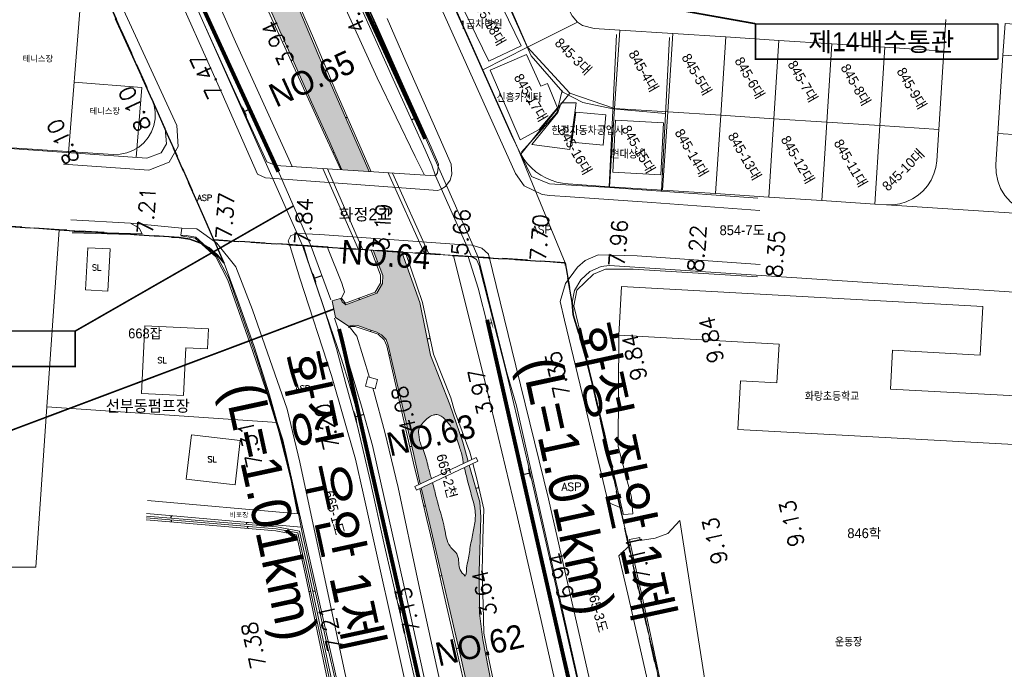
# Model space of a CAD drawing. Header units: metres. Extents: x 183400 to 184400, y 422200 to 427800.
# Tile 124 of 221: x 183639 to 183889, y 425407 to 425572. Entities that reach past the tile are written whole.
import ezdxf
from ezdxf.enums import TextEntityAlignment as Align

# ---------------------------------------------------------------- set-up
doc = ezdxf.new("R2010")
doc.units = ezdxf.units.M
doc.linetypes.add('DASHED2', pattern=[9.525, 6.35, -3.175])
for name, color, linetype in [('NR', 7, 'Continuous'), ('num', 7, 'Continuous'), ('교량명', 7, 'Continuous'), ('구조물명칭_작업', 5, 'Continuous'), ('동별경계', 3, 'DASHED2'), ('보축구간', 10, 'DASHED2'), ('하천', 140, 'Continuous'), ('횡단타점', 11, 'Continuous')]:
    doc.layers.add(name, color=color, linetype=linetype)
for name, color, linetype, lineweight in [('지번', 252, 'Continuous', 5), ('지적', 252, 'Continuous', 5), ('현황도', 7, 'Continuous', 5)]:
    doc.layers.add(name, color=color, linetype=linetype, lineweight=lineweight)
doc.styles.add('GHS', font='ROMANS', dxfattribs={"bigfont": 'GHS'})
doc.styles.add('gwang', font='romans.shx', dxfattribs={"bigfont": ' WHGTXT.SHX'})
doc.styles.get("Standard").update_dxf_attribs({"font": 'romans.shx', "bigfont": 'ghs.shx'})
doc.styles.add('UPM', font='Gulim.ttf')
doc.styles.add('돋움', font='Dotum.ttf')
doc.styles.add('평면도1(프)$0$굴림', font='Gulim.ttf')

msp = doc.modelspace()

# ---------------------------------------------------------------- hatches: boundary and pattern name
at = {"layer": '하천'}
h = msp.add_hatch(dxfattribs=at)
h.set_pattern_fill('MUDST', color=256, scale=0.25, style=0)
h.paths.add_polyline_path([(183677.14, 425753), (183679.61, 425756.36), (183685, 425760.76), (183687.67, 425762.12), (183687.65, 425761.74), (183690.95, 425763.97), (183691.35, 425771.88), (183691.12, 425772.24), (183679.96, 425773.16), (183679.55, 425775.56), (183679.31, 425778.16), (183671.06, 425778.69), (183670.7, 425771.37), (183670.36, 425770.61), (183664.47, 425769.42), (183659.2, 425768.3), (183658.69, 425768.52), (183656.48, 425767.47), (183655.68, 425755.12), (183657.69, 425752.49), (183658.29, 425752.72), (183659.63, 425751.53), (183662.05, 425749.27), (183665.37, 425746.46), (183666.48, 425744.7), (183667.59, 425742.95), (183668.26, 425741.28), (183668.16, 425735.16), (183667.78, 425725.94), (183667.07, 425713.11), (183666.49, 425701.33), (183666.07, 425690.75), (183665.65, 425679.67), (183665.5, 425671.88), (183665.56, 425664.79), (183665.51, 425661.56), (183665.52, 425660.24), (183665.41, 425659.64), (183672.43, 425660.91), (183672.36, 425661.19), (183671.6, 425668.23), (183671.67, 425683.25), (183673.27, 425709.21), (183675.92, 425743.37)])
h.paths.add_polyline_path([(183668.86, 425763.72), (183668.86, 425765.72), (183672.86, 425765.72), (183672.86, 425763.72)], flags=16)
h.paths.add_polyline_path([(183675.21, 425649.72), (183673.9, 425654.05), (183673.15, 425656.85), (183673.17, 425657.31), (183673.39, 425657.77), (183666.2, 425656.47), (183666.93, 425655.55), (183667.3, 425654.75), (183668.69, 425650.8), (183670.41, 425646.02), (183672.43, 425641.1), (183674.59, 425636.23), (183683.81, 425616), (183689.87, 425602.56), (183695.08, 425591.11), (183699.91, 425580.45), (183704.58, 425569.87), (183708.91, 425560.24), (183712.96, 425551.05), (183717.38, 425541.34), (183720.7, 425533.83), (183727.6, 425533.39), (183716.17, 425559.48), (183709.31, 425575.71), (183706.88, 425581.72), (183707.81, 425584.22), (183715.51, 425589.51), (183714.15, 425592.46), (183710.33, 425591), (183703.93, 425589.34), (183702.57, 425589.9), (183697.43, 425601.08), (183688.21, 425621.75)])
h = msp.add_hatch(dxfattribs=at)
h.set_pattern_fill('MUDST', color=256, scale=0.25, style=0)
edge = h.paths.add_edge_path()
edge.add_line((183743.17, 425486.82), (183740.47, 425500.12))
edge.add_line((183740.47, 425500.12), (183735.9, 425512.94))
edge.add_line((183735.9, 425512.94), (183728.59, 425513.41))
edge.add_line((183728.59, 425513.41), (183731.06, 425507.01))
edge.add_line((183731.06, 425507.01), (183730.98, 425504.95))
edge.add_line((183730.98, 425504.95), (183729.58, 425502.57))
edge.add_line((183729.58, 425502.57), (183721.65, 425499.59))
edge.add_line((183721.65, 425499.59), (183720.75, 425500.36))
edge.add_line((183720.75, 425500.36), (183720.48, 425500.93))
edge.add_line((183720.48, 425500.93), (183720.35, 425501.21))
edge.add_line((183720.35, 425501.21), (183718.22, 425500.62))
edge.add_line((183718.22, 425500.62), (183719.05, 425496.36))
edge.add_line((183719.05, 425496.36), (183722.34, 425494.19))
edge.add_line((183722.34, 425494.19), (183723.68, 425494.41))
edge.add_line((183723.68, 425494.41), (183724.75, 425494.34))
edge.add_line((183724.75, 425494.34), (183727.25, 425493.37))
edge.add_line((183727.25, 425493.37), (183729.52, 425492.65))
edge.add_line((183729.52, 425492.65), (183730.7, 425491.94))
edge.add_line((183730.7, 425491.94), (183731.89, 425490.75))
edge.add_line((183731.89, 425490.75), (183732.44, 425489.34))
edge.add_line((183732.44, 425489.34), (183733.61, 425484.15))
edge.add_line((183733.61, 425484.15), (183736.32, 425472.64))
edge.add_line((183736.32, 425472.64), (183738.84, 425461.85))
edge.add_line((183738.84, 425461.85), (183740.57, 425454.08))
edge.add_line((183740.57, 425454.08), (183743.39, 425455.41))
edge.add_spline(control_points=[(183743.39, 425455.41), (183743.12, 425456.4), (183742.46, 425458.8), (183741.72, 425462.1), (183740.35, 425464.66), (183740.29, 425466.38), (183739.93, 425468.07), (183741.19, 425469.6), (183742.48, 425470.88), (183743.49, 425471.5), (183744.45, 425471.75), (183745.83, 425471.6), (183747.49, 425469.93), (183749.31, 425467.24), (183750.42, 425463.84), (183751.28, 425461.08), (183751.45, 425459.63), (183751.49, 425459.24)], knot_values=[0, 0, 0, 0, 3.081954, 7.455146, 10.147836, 11.553323, 12.61321, 15.158765, 16.796206, 18.204248, 18.625444, 19.75372, 22.178245, 25.293382, 29.559422, 32.776594, 33.951668, 33.951668, 33.951668, 33.951668], degree=3, periodic=0)
edge.add_line((183751.49, 425459.24), (183752.73, 425459.82))
edge.add_line((183752.73, 425459.82), (183751.36, 425464.67))
edge.add_line((183751.36, 425464.67), (183748.05, 425474.26))
edge.add_line((183748.05, 425474.26), (183743.17, 425486.82))
edge = h.paths.add_edge_path()
edge.add_line((183755.48, 425431.75), (183755.91, 425445.65))
edge.add_line((183755.91, 425445.65), (183755.65, 425449.5))
edge.add_line((183755.65, 425449.5), (183753.01, 425458.85))
edge.add_line((183753.01, 425458.85), (183751.74, 425458.25))
edge.add_spline(control_points=[(183751.74, 425458.25), (183752.02, 425457.11), (183752.68, 425454.42), (183753.69, 425450.76), (183754.52, 425447.66), (183754.59, 425444.88), (183753.98, 425441.89), (183753.22, 425438.2), (183752.78, 425434.89), (183752.19, 425432.63), (183752.3, 425431.35), (183752.08, 425430.89), (183751.99, 425430.7)], knot_values=[0, 0, 0, 0, 3.502495, 8.299439, 11.435373, 13.056652, 16.600164, 20.526205, 24.393323, 26.592315, 27.516751, 28.122043, 28.122043, 28.122043, 28.122043], degree=3, periodic=0)
edge.add_spline(control_points=[(183751.99, 425430.7), (183751.47, 425431.18), (183749.95, 425432.57), (183750.77, 425436.09), (183747.28, 425438.47), (183746.76, 425444), (183744.93, 425449.05), (183744.08, 425453.02), (183743.69, 425454.31), (183743.66, 425454.43)], knot_values=[0, 0, 0, 0, 2.04596, 5.914667, 8.780375, 13.431813, 21.545335, 25.179203, 25.56495, 25.56495, 25.56495, 25.56495], degree=3, periodic=0)
edge.add_line((183743.66, 425454.43), (183740.81, 425453.09))
edge.add_line((183740.81, 425453.09), (183741.31, 425451.02))
edge.add_line((183741.31, 425451.02), (183742.71, 425444.93))
edge.add_line((183742.71, 425444.93), (183744.6, 425436.92))
edge.add_line((183744.6, 425436.92), (183747.57, 425424.25))
edge.add_line((183747.57, 425424.25), (183751.01, 425409.39))
edge.add_line((183751.01, 425409.39), (183753.56, 425397.99))
edge.add_line((183753.56, 425397.99), (183759.05, 425373.69))
edge.add_line((183759.05, 425373.69), (183763.9, 425351.66))
edge.add_line((183763.9, 425351.66), (183763.67, 425350.69))
edge.add_line((183763.67, 425350.69), (183760.23, 425347.4))
edge.add_line((183760.23, 425347.4), (183758.87, 425346.82))
edge.add_line((183758.87, 425346.82), (183758.19, 425346.92))
edge.add_line((183758.19, 425346.92), (183757.9, 425347.12))
edge.add_line((183757.9, 425347.12), (183755.46, 425343.96))
edge.add_line((183755.46, 425343.96), (183756.13, 425340.99))
edge.add_line((183756.13, 425340.99), (183759.83, 425339.8))
edge.add_line((183759.83, 425339.8), (183760.1, 425340.22))
edge.add_line((183760.1, 425340.22), (183760.58, 425340.73))
edge.add_line((183760.58, 425340.73), (183761.46, 425340.94))
edge.add_line((183761.46, 425340.94), (183762.72, 425340.95))
edge.add_line((183762.72, 425340.95), (183763.55, 425340.76))
edge.add_line((183763.55, 425340.76), (183764.66, 425340.34))
edge.add_line((183764.66, 425340.34), (183765.74, 425339.46))
edge.add_line((183765.74, 425339.46), (183766.93, 425336.54))
edge.add_line((183766.93, 425336.54), (183767.35, 425335.4))
edge.add_line((183767.35, 425335.4), (183773.13, 425336.7))
edge.add_line((183773.13, 425336.7), (183765.79, 425370.76))
edge.add_line((183765.79, 425370.76), (183763.94, 425379.05))
edge.add_line((183763.94, 425379.05), (183759.33, 425399.77))
edge.add_line((183759.33, 425399.77), (183756.43, 425414.47))
edge.add_line((183756.43, 425414.47), (183755.58, 425421.28))
edge.add_line((183755.58, 425421.28), (183755.48, 425431.75))

# ---------------------------------------------------------------- linework, layer by layer
at = {"layer": 'NR'}
for p, q in [((183709.86, 425558.1), (183709.39, 425557.89)), ((183697.33, 425549.26), (183695.81, 425548.56)), ((183721.62, 425547.03), (183722.07, 425547.22)), ((183738.32, 425546.56), (183739.87, 425547.26)), ((183718.73, 425538.28), (183718.42, 425538.14)), ((183729.72, 425510.48), (183729.27, 425510.31)), ((183715.62, 425506.97), (183713.57, 425506.29)), ((183725.18, 425500.91), (183725.04, 425501.29)), ((183728.01, 425493.13), (183727.9, 425492.78)), ((183757.55, 425494.74), (183758.85, 425495.07)), ((183742.33, 425490.94), (183743.05, 425491.1)), ((183733.02, 425486.79), (183732.64, 425486.7)), ((183726.24, 425471.7), (183723.98, 425471.08)), ((183738.43, 425463.6), (183737.92, 425463.49)), ((183766.57, 425456.47), (183768.43, 425456.89)), ((183754.66, 425453), (183755.45, 425453.18)), ((183741.89, 425448.5), (183741.47, 425448.4)), ((183677.34, 425445.42), (183677.4, 425446)), ((183677.39, 425444.92), (183677.34, 425444.42)), ((183696.5, 425443.81), (183696.54, 425444.33)), ((183696.69, 425443.29), (183696.65, 425442.79)), ((183746.04, 425430.78), (183745.52, 425430.67)), ((183712.79, 425426.78), (183712.3, 425426.68)), ((183713.28, 425426.86), (183713.86, 425426.99)), ((183737.6, 425422.83), (183735.19, 425422.29)), ((183750.31, 425412.4), (183749.69, 425412.26))]:
    msp.add_line(p, q, dxfattribs=at)
for points in [[(183709.67, 425557.28), (183709.11, 425558.49), (183709.7, 425557.3), (183709.14, 425558.51)], [(183709.63, 425557.44), (183709.21, 425558.37), (183709.67, 425557.45), (183709.24, 425558.38)], [(183709.6, 425557.59), (183709.3, 425558.24), (183709.64, 425557.61), (183709.34, 425558.26)], [(183696.63, 425546.79), (183695, 425550.33), (183696.72, 425546.83), (183695.09, 425550.38)], [(183696.54, 425547.24), (183695.28, 425549.97), (183696.63, 425547.28), (183695.38, 425550.01)], [(183696.44, 425547.69), (183695.57, 425549.6), (183696.54, 425547.74), (183695.66, 425549.65)], [(183721.82, 425547.81), (183722.33, 425546.64), (183721.79, 425547.79), (183722.3, 425546.63)], [(183739.07, 425549.04), (183740.67, 425545.48), (183738.97, 425548.99), (183740.58, 425545.44)], [(183739.16, 425548.58), (183740.39, 425545.85), (183739.06, 425548.54), (183740.3, 425545.81)], [(183739.25, 425548.13), (183740.11, 425546.22), (183739.15, 425548.09), (183740.02, 425546.17)], [(183721.85, 425547.66), (183722.24, 425546.76), (183721.81, 425547.64), (183722.21, 425546.75)], [(183721.87, 425547.51), (183722.15, 425546.88), (183721.84, 425547.5), (183722.12, 425546.87)], [(183718.6, 425537.73), (183718.23, 425538.54), (183718.63, 425537.74), (183718.25, 425538.55)], [(183718.58, 425537.83), (183718.3, 425538.46), (183718.6, 425537.84), (183718.32, 425538.47)], [(183718.56, 425537.94), (183718.36, 425538.37), (183718.58, 425537.95), (183718.38, 425538.38)], [(183729.49, 425509.72), (183729.05, 425510.89), (183729.52, 425509.73), (183729.08, 425510.91)], [(183729.47, 425509.87), (183729.13, 425510.77), (183729.5, 425509.88), (183729.16, 425510.78)], [(183729.45, 425510.02), (183729.21, 425510.65), (183729.48, 425510.03), (183729.24, 425510.66)], [(183714.19, 425504.44), (183712.95, 425508.14), (183714.29, 425504.47), (183713.05, 425508.17)], [(183714.15, 425504.9), (183713.19, 425507.75), (183714.24, 425504.93), (183713.29, 425507.78)], [(183714.1, 425505.36), (183713.44, 425507.35), (183714.2, 425505.39), (183713.54, 425507.38)], [(183724.55, 425501.1), (183725.52, 425501.47), (183724.56, 425501.08), (183725.53, 425501.44)], [(183724.67, 425501.12), (183725.42, 425501.4), (183724.68, 425501.09), (183725.43, 425501.37)], [(183724.8, 425501.14), (183725.32, 425501.33), (183724.81, 425501.11), (183725.32, 425501.31)], [(183758.42, 425496.76), (183759.28, 425493.38), (183758.33, 425496.74), (183759.19, 425493.36)], [(183758.43, 425496.35), (183759.09, 425493.75), (183758.33, 425496.33), (183759, 425493.72)], [(183758.43, 425495.94), (183758.9, 425494.11), (183758.34, 425495.91), (183758.81, 425494.09)], [(183728.34, 425492.63), (183727.46, 425492.93), (183728.35, 425492.66), (183727.46, 425492.96)], [(183728.25, 425492.69), (183727.57, 425492.92), (183728.26, 425492.72), (183727.57, 425492.95)], [(183728.16, 425492.75), (183727.68, 425492.91), (183728.16, 425492.78), (183727.68, 425492.94)], [(183742.84, 425491.57), (183743.05, 425490.58), (183742.79, 425491.56), (183743, 425490.57)], [(183742.85, 425492.02), (183743.24, 425490.17), (183742.8, 425492.01), (183743.19, 425490.16)], [(183742.85, 425491.8), (183743.15, 425490.37), (183742.8, 425491.79), (183743.1, 425490.36)], [(183732.75, 425486.21), (183732.53, 425487.2), (183732.78, 425486.22), (183732.55, 425487.2)], [(183732.75, 425486.33), (183732.58, 425487.09), (183732.78, 425486.34), (183732.61, 425487.09)], [(183732.75, 425486.45), (183732.63, 425486.98), (183732.78, 425486.46), (183732.66, 425486.99)], [(183724.5, 425469.2), (183723.47, 425472.96), (183724.6, 425469.23), (183723.57, 425472.99)], [(183724.48, 425469.66), (183723.69, 425472.55), (183724.58, 425469.69), (183723.79, 425472.58)], [(183724.46, 425470.12), (183723.91, 425472.15), (183724.56, 425470.15), (183724.01, 425472.17)], [(183738.08, 425462.82), (183737.77, 425464.15), (183738.11, 425462.83), (183737.81, 425464.16)], [(183738.08, 425462.99), (183737.84, 425464), (183738.11, 425462.99), (183737.88, 425464.01)], [(183738.08, 425463.15), (183737.91, 425463.86), (183738.11, 425463.15), (183737.95, 425463.87)], [(183768, 425458.33), (183768.66, 425455.41), (183767.89, 425458.31), (183768.56, 425455.38)], [(183767.99, 425457.87), (183768.46, 425455.82), (183767.89, 425457.85), (183768.36, 425455.8)], [(183768, 425458.79), (183768.87, 425454.99), (183767.9, 425458.77), (183768.76, 425454.97)], [(183755.21, 425454.2), (183755.68, 425452.16), (183755.16, 425454.19), (183755.63, 425452.15)], [(183755.21, 425453.95), (183755.57, 425452.39), (183755.16, 425453.94), (183755.52, 425452.37)], [(183755.21, 425453.71), (183755.46, 425452.61), (183755.16, 425453.69), (183755.41, 425452.6)], [(183741.6, 425447.86), (183741.34, 425448.94), (183741.62, 425447.87), (183741.37, 425448.95)], [(183741.6, 425447.99), (183741.4, 425448.83), (183741.62, 425448), (183741.43, 425448.83)], [(183741.6, 425448.13), (183741.46, 425448.71), (183741.62, 425448.13), (183741.49, 425448.71)], [(183676.64, 425446.07), (183678.15, 425445.94), (183676.64, 425446.03), (183678.15, 425445.9)], [(183676.81, 425446.01), (183677.97, 425445.91), (183676.81, 425445.97), (183677.97, 425445.87)], [(183676.98, 425445.96), (183677.79, 425445.89), (183676.98, 425445.92), (183677.79, 425445.85)], [(183677.99, 425444.36), (183676.7, 425444.47), (183677.99, 425444.4), (183676.7, 425444.51)], [(183677.84, 425444.41), (183676.85, 425444.5), (183677.85, 425444.45), (183676.85, 425444.53)], [(183677.7, 425444.46), (183677, 425444.52), (183677.7, 425444.49), (183677, 425444.55)], [(183695.87, 425444.38), (183697.21, 425444.27), (183695.87, 425444.35), (183697.21, 425444.23)], [(183697.3, 425442.74), (183696.01, 425442.85), (183697.3, 425442.78), (183696.01, 425442.88)], [(183696.02, 425444.34), (183697.05, 425444.25), (183696.02, 425444.3), (183697.05, 425444.21)], [(183697.15, 425442.79), (183696.16, 425442.87), (183697.16, 425442.82), (183696.16, 425442.91)], [(183696.18, 425444.29), (183696.9, 425444.22), (183696.17, 425444.25), (183696.89, 425444.19)], [(183697.01, 425442.84), (183696.31, 425442.89), (183697.01, 425442.87), (183696.31, 425442.93)], [(183745.68, 425429.99), (183745.37, 425431.34), (183745.71, 425430), (183745.41, 425431.35)], [(183745.68, 425430.16), (183745.44, 425431.19), (183745.71, 425430.17), (183745.48, 425431.2)], [(183745.68, 425430.32), (183745.51, 425431.04), (183745.72, 425430.33), (183745.55, 425431.05)], [(183712.43, 425426.04), (183712.16, 425427.31), (183712.47, 425426.05), (183712.2, 425427.32)], [(183712.43, 425426.2), (183712.23, 425427.17), (183712.47, 425426.2), (183712.26, 425427.18)], [(183712.44, 425426.35), (183712.29, 425427.04), (183712.47, 425426.36), (183712.33, 425427.04)], [(183713.69, 425427.75), (183714.03, 425426.23), (183713.65, 425427.74), (183713.99, 425426.22)], [(183713.69, 425427.57), (183713.95, 425426.4), (183713.65, 425427.56), (183713.91, 425426.39)], [(183713.69, 425427.38), (183713.87, 425426.56), (183713.65, 425427.37), (183713.83, 425426.55)], [(183735.62, 425420.38), (183734.76, 425424.19), (183735.73, 425420.41), (183734.86, 425424.21)], [(183735.63, 425420.85), (183734.96, 425423.77), (183735.73, 425420.87), (183735.06, 425423.79)], [(183735.63, 425421.31), (183735.16, 425423.36), (183735.73, 425421.33), (183735.26, 425423.38)], [(183749.87, 425411.45), (183749.51, 425413.07), (183749.92, 425411.46), (183749.55, 425413.08)], [(183749.87, 425411.65), (183749.59, 425412.89), (183749.92, 425411.66), (183749.64, 425412.9)], [(183749.87, 425411.85), (183749.68, 425412.71), (183749.92, 425411.86), (183749.72, 425412.72)]]:
    msp.add_solid(points, dxfattribs=at)
at = {"layer": '구조물명칭_작업', "ltscale": 20, "const_width": 0.4}
for points in [[(183825.66, 425570.94), (183714.96, 425590.69)], [(183652.98, 425492.89), (183708.38, 425524.67)], [(183627.43, 425464.19), (183718.63, 425498.49)]]:
    msp.add_lwpolyline(points, dxfattribs=at)
at = {"layer": '구조물명칭_작업', "linetype": 'Continuous'}
for points in [[(183887.12, 425561.94, 0.4, 0.4, 0), (183825.66, 425561.94, 0.4, 0.4, 0), (183825.66, 425570.94, 0, 0, 0)], [(183591.51, 425483.89, 0.4, 0.4, 0), (183652.98, 425483.89, 0.4, 0.4, 0), (183652.98, 425492.89, 0, 0, 0)]]:
    msp.add_lwpolyline(points, format="xyseb", dxfattribs=at)
for points in [[(183825.66, 425570.94), (183887.12, 425570.94), (183887.12, 425561.94)], [(183652.98, 425492.89), (183591.51, 425492.89), (183591.51, 425483.89)]]:
    msp.add_lwpolyline(points, dxfattribs=at)
at = {"layer": '동별경계', "linetype": 'DASHED2'}
for points in [[(183637.74, 425828.02), (183633.87, 425769.14), (183628.16, 425682.2), (183627.93, 425673.3), (183628.43, 425664.41), (183629.64, 425655.6), (183631.56, 425646.91), (183634.18, 425638.4), (183637.48, 425630.14), (183672.45, 425551.83), (183688.18, 425516.08), (183710.65, 425514.61), (183755.24, 425511.7), (183777.3, 425510.26), (183779.08, 425500.16), (183779.37, 425497.04), (183780.78, 425492.26), (183782.87, 425485.22), (183784.5, 425478.3), (183806.4, 425380.93)], [(183549.7, 425525.12), (183648.94, 425518.64), (183679.38, 425516.65), (183682.06, 425516.23), (183684.62, 425515.34), (183686.98, 425514), (183689.05, 425512.25), (183690.78, 425510.16), (183688.18, 425516.08), (183672.45, 425551.83), (183637.48, 425630.14)], [(183806.4, 425380.93), (183784.5, 425478.3), (183782.87, 425485.22), (183780.78, 425492.26), (183779.37, 425497.04), (183779.08, 425500.16), (183777.3, 425510.26), (183755.24, 425511.7), (183710.65, 425514.61), (183688.18, 425516.08), (183690.78, 425510.16), (183689.05, 425512.25), (183686.98, 425514), (183684.62, 425515.34), (183682.06, 425516.23), (183679.38, 425516.65), (183648.94, 425518.64), (183549.7, 425525.12)]]:
    msp.add_lwpolyline(points, dxfattribs=at)
at = {"layer": '보축구간', "const_width": 1}
for points in [[(183741.82, 425541.72), (183694.65, 425644.26, -0.124356), (183686.6, 425687.6), (183692.26, 425776.33)], [(183704.55, 425533.39), (183661.83, 425626.26, -0.124356), (183649.34, 425693.5), (183654.27, 425770.74)], [(183952.58, 424512.18, -0.029024), (183951.41, 424539.09), (183951.47, 424543.14), (183952.29, 424600.05, 0.059353), (183945.41, 424665.93), (183757.54, 425495.77)], [(183915.96, 424503.15, -0.033909), (183914.01, 424539.63), (183914.94, 424603.51, 0.059353), (183909.28, 424657.71), (183721.47, 425487.26, 0.008796), (183719.96, 425493.42, 0.008796)]]:
    msp.add_lwpolyline(points, format="xyb", dxfattribs=at)
at = {"layer": '지적', "linetype": 'Continuous'}
for points in [[(183637.74, 425828.02), (183633.87, 425769.14), (183628.16, 425682.2), (183627.93, 425673.3), (183628.43, 425664.41), (183629.64, 425655.6), (183631.56, 425646.91), (183634.18, 425638.4), (183637.48, 425630.14), (183672.45, 425551.83), (183688.18, 425516.08), (183710.65, 425514.61), (183655.75, 425638.29), (183653.89, 425642.78), (183652.27, 425647.36), (183650.91, 425652.02), (183649.79, 425656.74), (183648.94, 425661.52), (183648.34, 425666.34), (183648, 425671.18), (183647.93, 425676.04), (183648.12, 425680.89), (183685.63, 426251.99)], [(183685.63, 426251.99), (183648.12, 425680.89), (183647.93, 425676.04), (183648, 425671.18), (183648.34, 425666.34), (183648.94, 425661.52), (183649.79, 425656.74), (183650.91, 425652.02), (183652.27, 425647.36), (183653.89, 425642.78), (183655.75, 425638.29), (183710.65, 425514.61), (183755.24, 425511.7), (183692.21, 425654.48), (183691.07, 425657.27), (183690.1, 425660.13), (183689.3, 425663.04), (183688.68, 425665.99), (183688.24, 425668.97), (183687.98, 425671.98), (183687.9, 425674.99), (183688, 425678.01), (183724.2, 426233.97)], [(183692.21, 425654.48), (183755.24, 425511.7), (183777.3, 425510.26), (183765.39, 425539.13), (183756.46, 425559.22), (183747.89, 425578.5)], [(183536.52, 425546.03), (183662.67, 425537.78), (183664.38, 425537.81), (183666.06, 425538.14), (183667.66, 425538.75), (183669.14, 425539.62), (183670.44, 425540.73), (183671.53, 425542.04), (183672.39, 425543.53), (183672.97, 425545.13), (183673.28, 425546.82), (183673.29, 425548.53), (183673.02, 425550.22), (183672.45, 425551.83), (183637.48, 425630.14)], [(183771.74, 425589.24), (183759.67, 425583.81), (183767.81, 425564.96), (183780.48, 425571.36), (183779.15, 425572.92), (183778.21, 425574.72), (183771.74, 425589.24)], [(183759.67, 425583.81), (183747.89, 425578.5), (183756.46, 425559.22), (183767.81, 425564.96), (183759.67, 425583.81)], [(183779.15, 425572.92), (183780.48, 425571.36), (183781.75, 425570.47), (183784.73, 425569.75), (183791.18, 425569.33), (183804.64, 425568.46), (183818.1, 425567.59), (183831.57, 425566.71), (183845.02, 425565.84), (183858.48, 425564.97), (183873.44, 425564), (183873.96, 425572)], [(183780.48, 425571.36), (183767.81, 425564.96), (183778.56, 425553.32), (183789.89, 425549.45), (183791.18, 425569.33), (183784.73, 425569.75), (183781.75, 425570.47), (183780.48, 425571.36)], [(183873.96, 425572), (183873.44, 425564), (183872.15, 425544.09), (183871.63, 425536.16), (183871.4, 425534.46), (183870.92, 425532.82), (183870.22, 425531.26), (183869.3, 425529.8), (183868.19, 425528.5), (183866.9, 425527.38), (183865.47, 425526.44), (183863.91, 425525.72), (183862.27, 425525.23), (183860.58, 425524.98), (183858.87, 425524.97), (183897.83, 425522.43)], [(183888.94, 425527.31), (183887.85, 425529.1), (183887.09, 425531.05), (183886.68, 425533.1), (183886.64, 425535.19), (183887.15, 425543.11), (183888.44, 425563), (183888.96, 425570.98)], [(184000, 425563.81), (183997.39, 425563.98), (183991.04, 425564.39), (183970.6, 425565.7), (183964.01, 425566.13), (183957.07, 425566.58), (183939, 425567.75), (183932.39, 425568.17), (183925.95, 425568.59), (183906.48, 425569.85), (183901.19, 425570.19), (183888.96, 425570.98), (183888.44, 425563), (183904.41, 425561.97), (183918.37, 425561.07), (183932.33, 425560.17), (183946.29, 425559.26), (183960.25, 425558.36), (183970.69, 425557.69), (183990.93, 425556.38), (184000, 425555.79)], [(183791.18, 425569.33), (183789.89, 425549.45), (183803.35, 425548.57), (183804.64, 425568.46), (183791.18, 425569.33)], [(183804.64, 425568.46), (183803.35, 425548.57), (183816.82, 425547.7), (183818.1, 425567.59), (183804.64, 425568.46)], [(183818.1, 425567.59), (183816.82, 425547.7), (183830.28, 425546.82), (183831.57, 425566.71), (183818.1, 425567.59)], [(183831.57, 425566.71), (183830.28, 425546.82), (183843.73, 425545.94), (183845.02, 425565.84), (183831.57, 425566.71)], [(183845.02, 425565.84), (183843.73, 425545.94), (183857.19, 425545.06), (183858.48, 425564.97), (183845.02, 425565.84)], [(183767.81, 425564.96), (183756.46, 425559.22), (183765.39, 425539.13), (183766.06, 425537.8), (183778.56, 425553.32), (183767.81, 425564.96)], [(183858.48, 425564.97), (183857.19, 425545.06), (183872.15, 425544.09), (183873.44, 425564), (183858.48, 425564.97)], [(183888.44, 425563), (183887.15, 425543.11), (183903.13, 425542.07), (183904.41, 425561.97), (183888.44, 425563)], [(183778.56, 425553.32), (183766.06, 425537.8), (183766.86, 425536.56), (183767.77, 425535.39), (183768.8, 425534.32), (183769.92, 425533.36), (183771.14, 425532.5), (183772.43, 425531.79), (183773.79, 425531.19), (183775.2, 425530.74), (183776.65, 425530.42), (183778.12, 425530.25), (183788.59, 425529.57), (183789.89, 425549.45), (183778.56, 425553.32)], [(183549.7, 425525.12), (183648.94, 425518.64), (183679.38, 425516.65), (183682.06, 425516.23), (183684.62, 425515.34), (183686.98, 425514), (183689.05, 425512.25), (183690.78, 425510.16), (183688.18, 425516.08), (183672.45, 425551.83), (183673.02, 425550.22), (183673.29, 425548.53), (183673.28, 425546.82), (183672.97, 425545.13), (183672.39, 425543.53), (183671.53, 425542.04), (183670.44, 425540.73), (183669.14, 425539.62), (183667.66, 425538.75), (183666.06, 425538.14), (183664.38, 425537.81), (183662.67, 425537.78), (183536.52, 425546.03)], [(183789.89, 425549.45), (183788.59, 425529.57), (183802.06, 425528.68), (183803.35, 425548.57), (183789.89, 425549.45)], [(183803.35, 425548.57), (183802.06, 425528.68), (183815.52, 425527.8), (183816.82, 425547.7), (183803.35, 425548.57)], [(183816.82, 425547.7), (183815.52, 425527.8), (183828.98, 425526.92), (183830.28, 425546.82), (183816.82, 425547.7)], [(183830.28, 425546.82), (183828.98, 425526.92), (183842.44, 425526.04), (183843.73, 425545.94), (183830.28, 425546.82)], [(183843.73, 425545.94), (183842.44, 425526.04), (183855.89, 425525.16), (183857.19, 425545.06), (183843.73, 425545.94)], [(183857.19, 425545.06), (183855.89, 425525.16), (183858.87, 425524.97), (183860.58, 425524.98), (183862.27, 425525.23), (183863.91, 425525.72), (183865.47, 425526.44), (183866.9, 425527.38), (183868.19, 425528.5), (183869.3, 425529.8), (183870.22, 425531.26), (183870.92, 425532.82), (183871.4, 425534.46), (183871.63, 425536.16), (183872.15, 425544.09), (183857.19, 425545.06)], [(183887.15, 425543.11), (183886.64, 425535.19), (183886.68, 425533.1), (183887.09, 425531.05), (183887.85, 425529.1), (183888.94, 425527.31), (183890.31, 425525.74), (183891.95, 425524.43), (183893.78, 425523.42), (183895.76, 425522.75), (183897.83, 425522.43), (183901.85, 425522.17), (183903.13, 425542.07), (183887.15, 425543.11)], [(183897.83, 425522.43), (183858.87, 425524.97), (183855.89, 425525.16), (183842.44, 425526.04), (183828.98, 425526.92), (183815.52, 425527.8), (183802.06, 425528.68), (183788.59, 425529.57), (183778.12, 425530.25), (183776.65, 425530.42), (183775.2, 425530.74), (183773.79, 425531.19), (183772.43, 425531.79), (183771.14, 425532.5), (183769.92, 425533.36), (183768.8, 425534.32), (183767.77, 425535.39), (183766.86, 425536.56), (183766.06, 425537.8), (183765.39, 425539.13), (183777.3, 425510.26), (183779.08, 425500.16), (183779.73, 425503.21), (183781.27, 425505.95), (183783.61, 425508.02), (183786.46, 425509.3), (183788.61, 425509.52), (183937.58, 425499.76)], [(183602.74, 425521.66), (183599.6, 425432.98), (183643, 425432.96), (183645.82, 425473.66), (183648.94, 425518.64), (183602.74, 425521.66)], [(183648.94, 425518.64), (183645.82, 425473.66), (183704.22, 425469.66), (183702.27, 425476.68), (183698.4, 425488.99), (183694.14, 425501.16), (183690.78, 425510.16), (183689.05, 425512.25), (183686.98, 425514), (183684.62, 425515.34), (183682.06, 425516.23), (183679.38, 425516.65), (183648.94, 425518.64)], [(183688.18, 425516.08), (183690.78, 425510.16), (183694.14, 425501.16), (183698.4, 425488.99), (183702.27, 425476.68), (183704.22, 425469.66), (183705.69, 425465.26), (183706.68, 425460.84), (183888.59, 424652.13)], [(183908.11, 424656.51), (183726.2, 425465.22), (183724.28, 425473.3), (183722.5, 425479.53), (183720.56, 425485.76), (183710.65, 425514.61), (183688.18, 425516.08)], [(183710.65, 425514.61), (183720.56, 425485.76), (183722.5, 425479.53), (183724.28, 425473.3), (183726.2, 425465.22), (183908.11, 424656.51)], [(183947.44, 424662.61), (183764.99, 425473.91), (183762.42, 425482.6), (183755.24, 425511.7), (183710.65, 425514.61)], [(183755.24, 425511.7), (183762.42, 425482.6), (183764.99, 425473.91), (183947.44, 424662.61)], [(183806.4, 425380.93), (183784.5, 425478.3), (183782.87, 425485.22), (183780.78, 425492.26), (183779.37, 425497.04), (183779.08, 425500.16), (183777.3, 425510.26), (183755.24, 425511.7)], [(183788.61, 425509.52), (183786.46, 425509.3), (183783.61, 425508.02), (183781.27, 425505.95), (183779.73, 425503.21), (183779.08, 425500.16), (183779.37, 425497.04), (183780.78, 425492.26), (183782.87, 425485.22), (183784.5, 425478.3), (183806.4, 425380.93), (183876.12, 425376.42), (183897.53, 425375.04), (183913.12, 425431.08), (183933.8, 425441.61), (183935.05, 425460.83), (183935.89, 425473.8), (183936.74, 425486.78), (183937.58, 425499.76), (183788.61, 425509.52)], [(183645.82, 425473.66), (183643, 425432.96), (183599.6, 425432.98), (183531.7, 425433), (183523.97, 425313.95), (183523.64, 425310.92), (183523.04, 425307.92), (183522.19, 425304.99), (183521.08, 425302.14), (183519.73, 425299.4), (183518.15, 425296.79), (183516.35, 425294.32), (183514.33, 425292.03), (183512.13, 425289.91), (183509.75, 425288), (183507.21, 425286.3), (183504.53, 425284.83), (183500, 425282.59)], [(183888.59, 424652.13), (183706.68, 425460.84), (183705.69, 425465.26), (183704.22, 425469.66), (183645.82, 425473.66)]]:
    msp.add_lwpolyline(points, dxfattribs=at)
at = {"layer": '현황도'}
for p, q in [((183675.87, 425544.37), (183663.12, 425572.17)), ((183788.51, 425529.52), (183790.38, 425568.17)), ((183766.14, 425565.37), (183757.94, 425561.42)), ((183801.8, 425528.55), (183803.82, 425567.44)), ((183776.78, 425553.55), (183781.78, 425550.9)), ((183781.78, 425550.9), (183789.47, 425549.36)), ((183779, 425540.86), (183780.04, 425548.49)), ((183780.04, 425548.49), (183787.68, 425547.77)), ((183789.47, 425549.36), (183802.82, 425548.19)), ((183786.95, 425540.1), (183787.68, 425547.77)), ((183789.41, 425533.27), (183790.12, 425546.45)), ((183790.12, 425546.45), (183802.3, 425545.79)), ((183801.59, 425532.61), (183802.3, 425545.79)), ((183676.15, 425540.44), (183675.87, 425544.37)), ((183674.83, 425538.18), (183676.15, 425540.44)), ((183779, 425540.86), (183786.95, 425540.1)), ((183671.21, 425536.77), (183674.83, 425538.18)), ((183744.39, 425532.3), (183703.89, 425534.92)), ((183703.89, 425534.92), (183712.88, 425514.42)), ((183715.86, 425534.15), (183724.86, 425513.65)), ((183716.99, 425534.07), (183725.98, 425513.57)), ((183741.6, 425512.57), (183732.41, 425533.07)), ((183742.73, 425512.5), (183733.54, 425533.01)), ((183743.46, 425535.07), (183744.39, 425532.3)), ((183789.41, 425533.27), (183801.59, 425532.61)), ((183753.58, 425511.8), (183744.39, 425532.3)), ((183680.05, 425519.05), (183667.05, 425520.34)), ((183680.05, 425519.05), (183679.81, 425517.26)), ((183683.83, 425518.9), (183680.05, 425519.05)), ((183688.93, 425515.2), (183683.83, 425518.9)), ((183681.17, 425517.17), (183679.81, 425517.26)), ((183683.64, 425516.79), (183681.17, 425517.17)), ((183688.94, 425511.96), (183683.64, 425516.79)), ((183655.61, 425503.37), (183656.17, 425514.07)), ((183661.84, 425513.77), (183656.17, 425514.07)), ((183661.28, 425503.08), (183661.84, 425513.77)), ((183693.79, 425509.18), (183688.93, 425515.2)), ((183712.88, 425514.42), (183753.58, 425511.8)), ((183691.98, 425506.37), (183688.94, 425511.96)), ((183697.96, 425498.3), (183693.79, 425509.18)), ((183699.09, 425486.06), (183691.98, 425506.37)), ((183661.28, 425503.08), (183655.61, 425503.37)), ((183706.77, 425473.04), (183697.96, 425498.3)), ((183669.86, 425477.08), (183670.66, 425494.24)), ((183686.83, 425493.49), (183670.66, 425494.24)), ((183686.59, 425488.41), (183686.83, 425493.49)), ((183680.49, 425476.59), (183681.05, 425488.67)), ((183686.59, 425488.41), (183681.05, 425488.67)), ((183704.88, 425467.78), (183699.09, 425486.06)), ((183727.27, 425481.25), (183726.7, 425478.88)), ((183729.14, 425478.28), (183729.72, 425480.65)), ((183680.49, 425476.59), (183669.86, 425477.08)), ((183710.01, 425459.61), (183706.77, 425473.04)), ((183681.19, 425455.33), (183682.49, 425466.52)), ((183694.85, 425465.09), (183682.49, 425466.52)), ((183708.01, 425455.21), (183704.88, 425467.78)), ((183693.55, 425453.9), (183694.85, 425465.09)), ((183754.75, 425460.77), (183739.2, 425453.43)), ((183755.17, 425459.87), (183754.75, 425460.77)), ((183717.66, 425423.66), (183710.01, 425459.61)), ((183755.17, 425459.87), (183739.63, 425452.53)), ((183693.55, 425453.9), (183681.19, 425455.33)), ((183710.66, 425441.29), (183708.01, 425455.21)), ((183739.63, 425452.53), (183739.2, 425453.43)), ((183716.55, 425414.99), (183710.66, 425441.29)), ((183728.32, 425374.54), (183717.66, 425423.66)), ((183723.95, 425383.02), (183716.55, 425414.99))]:
    msp.add_line(p, q, dxfattribs=at)
for points in [[(183745.9, 425528.92), (183745, 425528.64), (183701.27, 425531.79), (183699.27, 425532.71), (183690.27, 425553.13), (183676.48, 425584.07), (183665.23, 425609.12), (183654.75, 425631.72), (183650.21, 425641.16), (183647, 425650.67), (183645.33, 425660.78), (183644.97, 425677.72), (183645.21, 425689.01), (183646.28, 425705.93), (183648.66, 425737.95), (183650.21, 425765.12), (183651.52, 425780.49), (183653.42, 425783.58), (183655.09, 425784.53), (183688.52, 425782.63), (183693.05, 425782.21)], [(183744.39, 425532.3), (183744.94, 425533.06), (183745.2, 425535.32), (183743.33, 425539.6), (183736.76, 425554.14), (183729.67, 425570.02), (183721.93, 425587.14), (183714.52, 425603.67), (183707.5, 425618.96), (183697.01, 425642.1), (183691.37, 425654.19), (183689.21, 425660.01), (183688.29, 425663.37), (183687.56, 425675.77), (183688.28, 425690), (183689.47, 425705.81), (183691.1, 425732.17), (183692.55, 425751.92), (183693.4, 425765.57), (183694.1, 425774.67), (183693.56, 425776.59), (183692.72, 425777.3)], [(183743.46, 425535.07), (183741.78, 425538.91), (183735.21, 425553.44), (183728.12, 425569.32), (183720.38, 425586.44), (183712.97, 425602.97), (183705.96, 425618.25), (183695.47, 425641.39), (183689.8, 425653.53), (183687.59, 425659.49), (183687.41, 425660.13)], [(183665.49, 425656.34), (183666.15, 425654.97), (183668.34, 425649.09), (183671.63, 425640.93), (183678.34, 425626.51), (183684.01, 425614.07), (183691.9, 425596.53), (183701.14, 425576.1), (183709.2, 425558.29), (183716.51, 425542.32), (183720.38, 425533.86)], [(183720.7, 425533.83), (183717.38, 425541.34), (183712.96, 425551.05), (183708.91, 425560.24), (183704.58, 425569.87), (183699.91, 425580.45), (183695.08, 425591.11), (183689.87, 425602.56), (183683.81, 425616), (183674.59, 425636.23), (183672.43, 425641.1), (183670.41, 425646.02), (183668.69, 425650.8), (183667.3, 425654.75), (183666.93, 425655.55), (183666.2, 425656.47)], [(183708.08, 425534.65), (183693.7, 425566.36), (183681.82, 425593.3), (183665.2, 425629.44), (183658.16, 425644.62), (183656.75, 425650.01), (183655.9, 425653.34)], [(183703.89, 425534.92), (183701.66, 425535.84), (183698.25, 425543.26), (183692.47, 425555.84), (183685.68, 425570.98), (183679.21, 425585.44), (183673.21, 425598.66), (183668.27, 425609.42), (183663.19, 425620.19), (183658.34, 425630.67), (183654.13, 425640.01), (183652.1, 425645.59), (183650.48, 425650.53), (183650.15, 425651.92)], [(183703.89, 425534.92), (183688.69, 425568.16), (183671.07, 425606.85), (183663.45, 425623.26), (183655.39, 425640.46), (183652.02, 425649.74), (183651.46, 425652.24)], [(183650.05, 425535.32), (183671.66, 425533.79), (183676.85, 425535.8), (183679.16, 425539.74), (183678.77, 425545.11), (183665.8, 425573.39), (183654.75, 425597.82), (183644.27, 425621), (183639.55, 425630.34), (183638.59, 425631.4), (183635.9, 425631.11)], [(183826.7, 425523.5), (183799.36, 425525.57), (183778.59, 425527.02), (183773.44, 425527.35), (183771.46, 425527.61), (183766.92, 425529.75), (183764.74, 425532.93), (183754.9, 425554.72), (183743.33, 425580.68), (183739.32, 425589.5), (183737.99, 425593.32), (183738.08, 425595.19), (183739.23, 425597.58), (183759.45, 425606.51)], [(183826.27, 425526.66), (183788.63, 425529.34), (183773.38, 425530.33), (183768.75, 425532.12), (183763.63, 425542.84), (183753.46, 425565.61), (183743.31, 425588.17), (183739.26, 425597.59)], [(183727.6, 425533.39), (183716.17, 425559.48), (183709.31, 425575.71), (183706.88, 425581.72), (183707.81, 425584.22), (183715.51, 425589.51)], [(183715.07, 425587.52), (183713.58, 425587.57), (183708.58, 425584.03), (183707.62, 425581.85), (183709.45, 425576.71), (183713.71, 425566.71), (183719.18, 425553.82), (183724.4, 425541.92), (183728.12, 425533.36)], [(183741.67, 425532.48), (183739.25, 425537.19), (183729.62, 425557.24), (183721.67, 425574.63), (183716.95, 425585.14), (183715.28, 425587.31)], [(183759.51, 425583.4), (183768.7, 425562.82), (183776.78, 425553.55)], [(183766.14, 425565.37), (183758.07, 425582.12)], [(183757.94, 425561.42), (183749.87, 425578.18)], [(183651.33, 425538.18), (183654.29, 425575.22), (183635.65, 425576.65)], [(183745.9, 425528.92), (183746.95, 425529.58), (183748.11, 425531.21), (183748.57, 425532.71), (183748.37, 425535.3), (183743.85, 425545.72), (183736.93, 425561.38), (183732.15, 425572.24)], [(183765.93, 425541.43), (183758.27, 425559.16), (183767.56, 425563.16), (183771.15, 425555.09), (183772.86, 425555.73), (183775.39, 425549.6), (183770.72, 425544.05), (183765.93, 425541.43)], [(183668.5, 425536.96), (183669.92, 425554.77), (183652.76, 425556.08)], [(183766.26, 425538.29), (183775.2, 425548.35), (183776.6, 425553.95)], [(183776.31, 425550.88), (183775.46, 425548.44), (183768.91, 425540.31), (183778.56, 425539.03), (183780.15, 425550.84), (183776.31, 425550.88)], [(183632.69, 425539.51), (183671.21, 425536.77)], [(183652.35, 425518.14), (183670.03, 425517.56), (183669.26, 425519), (183667.05, 425520.34), (183651.87, 425521.11)], [(183669.99, 425517.31), (183652.22, 425517.87)], [(183709.42, 425446.55), (183707.7, 425455.42), (183704.79, 425467.11), (183704.51, 425468), (183701.55, 425477.53), (183697.96, 425488.01), (183691.73, 425505.84), (183688.65, 425511.76), (183683.47, 425516.5), (183679.83, 425517.06)], [(183737.34, 425401.14), (183726.08, 425451.74), (183724.12, 425460.42), (183718.04, 425481.61), (183710.04, 425506.34), (183707.52, 425514.39), (183707.08, 425515.79), (183707.68, 425517.16), (183709.51, 425517.7), (183715.08, 425517.39), (183749.24, 425514.95), (183752.25, 425514.77)], [(183742.1, 425391.66), (183738.62, 425407.09), (183735.54, 425420.76), (183731.52, 425438.4), (183727.84, 425454.97), (183724.61, 425468.79), (183721.67, 425479.53), (183719.27, 425488.45), (183715.89, 425499.36), (183712.06, 425510.79), (183710.94, 425514.61), (183712.88, 425514.42)], [(183717.87, 425500.84), (183712.88, 425514.42)], [(183717.06, 425514.15), (183720.67, 425505.06), (183721.37, 425502.86), (183720.58, 425501.27)], [(183728.58, 425513.42), (183731.06, 425507.01), (183730.98, 425504.95), (183729.58, 425502.57), (183721.65, 425499.59), (183720.75, 425500.36), (183720.48, 425500.93), (183720.35, 425501.21)], [(183728.09, 425513.44), (183730.49, 425507.06), (183730.49, 425505.09), (183729.11, 425502.82), (183721.61, 425500), (183721, 425500.69), (183720.58, 425501.27)], [(183752.73, 425459.82), (183751.36, 425464.67), (183748.05, 425474.26), (183743.17, 425486.82), (183740.47, 425500.12), (183735.9, 425512.94)], [(183753.65, 425460.26), (183753.15, 425462.16), (183749.26, 425472.69), (183748.34, 425475.95), (183743.91, 425487.02), (183741.13, 425500.16), (183736.78, 425512.88)], [(183875.1, 424983.27), (183876.71, 424984.88), (183877.22, 424987.23), (183876.9, 424990.57), (183871.94, 425011.54), (183865.47, 425040.53), (183857.74, 425075.07), (183851.6, 425101.3), (183845.63, 425128.46), (183839.24, 425157.21), (183832.01, 425189.06), (183825.12, 425218.82), (183820.25, 425241.02), (183813.44, 425270.95), (183804.37, 425311.8), (183794.65, 425353.79), (183783.94, 425402.54), (183773.08, 425450.28), (183764.85, 425484.04), (183757.87, 425512.47), (183756.22, 425513.93), (183753.61, 425514.71), (183752.25, 425514.77)], [(183874.09, 424987.86), (183867.29, 424992.67), (183863.15, 425011.79), (183856.28, 425043), (183850.46, 425069.43), (183843.59, 425100.33), (183835.22, 425136.31), (183829.09, 425164.1), (183822.52, 425193.82), (183814.76, 425227.86), (183808.48, 425256.53), (183801.76, 425287.15), (183794.74, 425319.7), (183787.28, 425350.9), (183777.42, 425392.25), (183770.99, 425420.5), (183765.02, 425446.64), (183757.55, 425477.84), (183749.02, 425512.09)], [(183793.01, 425341.82), (183790.86, 425350.48), (183787.48, 425365.39), (183783.48, 425383.43), (183777.75, 425408.21), (183772.97, 425428.78), (183768.57, 425447.22), (183764.41, 425466.44), (183760.17, 425484.49), (183755.23, 425503.78), (183752.73, 425511.86)], [(183818.03, 425237.35), (183817.05, 425241.68), (183813.26, 425258.39), (183808.89, 425278.44), (183804.19, 425299.64), (183799.68, 425319.04), (183795.31, 425339.22), (183789.82, 425362.12), (183784.99, 425383.99), (183780.33, 425404.91), (183775.12, 425427.57), (183768.27, 425457.62), (183762.51, 425481.93), (183755.47, 425509.55), (183754.86, 425511.12), (183753.58, 425511.8)], [(183794.47, 425446.51), (183792.17, 425446.32), (183791.69, 425447.93), (183788.26, 425449.35), (183782.22, 425474.64), (183777.2, 425495.64), (183776.04, 425500.4), (183777.43, 425504.96), (183780.46, 425509.13), (183782.38, 425510.86), (183785.74, 425512.26), (183795.62, 425512), (183826.86, 425509.78)], [(183791.69, 425447.93), (183791.1, 425450.56), (183789.29, 425458.36), (183787.4, 425466.73), (183784.11, 425480.32), (183779.54, 425499.29), (183780.27, 425503.33), (183784.52, 425507.38), (183787.53, 425508.62), (183794.59, 425508.62), (183826.11, 425506.64)], [(183791.64, 425504.2), (183790.97, 425491.85)], [(183791.64, 425504.2), (183883.31, 425499.18)], [(183722.51, 425494.08), (183719.05, 425496.36), (183718.22, 425500.62), (183720.58, 425501.27)], [(183883.31, 425499.18), (183882.63, 425486.82)], [(183755.14, 425344.03), (183747.47, 425377.84), (183737.46, 425423.46), (183728.47, 425463.87), (183725.62, 425473.86), (183720.95, 425489.73), (183718.78, 425496.18)], [(183722.34, 425494.19), (183723.68, 425494.41), (183724.75, 425494.34), (183727.25, 425493.37), (183729.52, 425492.65), (183730.7, 425491.94), (183731.89, 425490.75), (183732.44, 425489.34), (183733.61, 425484.15), (183736.32, 425472.64), (183738.84, 425461.85), (183740.57, 425454.08)], [(183722.51, 425494.08), (183722.34, 425493.83)], [(183727.71, 425481.14), (183724.49, 425491.64), (183722.51, 425494.08)], [(183722.51, 425494.08), (183724.06, 425494.05), (183726.85, 425493.14), (183729.9, 425492.11), (183731.38, 425490.7), (183732.08, 425489.17), (183735.79, 425472.73), (183739.12, 425458.28), (183740.21, 425453.91)], [(183794.47, 425446.51), (183794.18, 425450.71), (183790.77, 425463.63), (183790.97, 425491.85)], [(183790.97, 425491.85), (183831.62, 425489.62)], [(183831.08, 425479.77), (183831.62, 425489.62)], [(183859.88, 425478.19), (183860.42, 425488.04)], [(183860.42, 425488.04), (183882.63, 425486.82)], [(183727.27, 425481.25), (183729.72, 425480.65)], [(183726.7, 425478.88), (183729.14, 425478.28)], [(183758.09, 425347.37), (183753.68, 425367.03), (183748.61, 425390.11), (183744.15, 425410.21), (183740.12, 425428.81), (183734.95, 425453.16), (183731.55, 425467.25), (183728.79, 425477.59), (183728.54, 425478.43)], [(183821.17, 425467.93), (183821.85, 425480.28)], [(183821.85, 425480.28), (183831.08, 425479.77)], [(183859.88, 425478.19), (183899.62, 425476.01)], [(183821.17, 425467.93), (183898.95, 425463.67)], [(183773.13, 425336.7), (183765.79, 425370.76), (183763.94, 425379.05), (183759.33, 425399.77), (183756.43, 425414.47), (183755.58, 425421.28), (183755.48, 425431.75), (183755.91, 425445.65), (183755.65, 425449.5), (183753.01, 425458.85)], [(183773.64, 425336.81), (183771.38, 425347.23), (183769.12, 425357.83), (183766.72, 425368.67), (183764.79, 425377.66), (183762.25, 425389.92), (183759.88, 425400.33), (183757.63, 425411.17), (183756.72, 425416.23), (183756.51, 425423.36), (183756.26, 425431.69), (183756.47, 425440.15), (183756.72, 425447.65), (183754.94, 425455.4), (183753.91, 425459.27)], [(183740.44, 425452.91), (183741.14, 425449.84), (183742.25, 425445.05), (183743.63, 425439.03), (183746.39, 425426.84), (183749.39, 425413.57), (183752.89, 425398.16), (183756.79, 425381.14), (183762.64, 425355.24), (183763.4, 425351.36), (183760.78, 425348.65), (183758.95, 425347.59), (183758.09, 425347.37)], [(183740.81, 425453.09), (183741.31, 425451.02), (183742.71, 425444.93), (183744.6, 425436.92), (183747.57, 425424.25), (183751.01, 425409.39), (183753.56, 425397.99), (183759.05, 425373.69), (183763.9, 425351.66), (183763.67, 425350.69), (183760.23, 425347.4), (183758.87, 425346.82), (183758.19, 425346.92), (183757.9, 425347.12)], [(183709.67, 425446.53), (183671.36, 425449.88)], [(183718.99, 425296.99), (183735.79, 425283.76), (183740.36, 425282.15), (183744.19, 425282.28), (183743.12, 425288.86), (183736.27, 425318.92), (183730.44, 425346.14), (183724.03, 425374.86), (183717.63, 425403.98), (183711.89, 425431.02), (183709.53, 425441.65), (183703.98, 425442.68), (183671.03, 425445.45)], [(183710.31, 425443.12), (183671.07, 425446.56)], [(183744.72, 425282.16), (183743.61, 425288.96), (183736.76, 425319.03), (183730.92, 425346.24), (183724.52, 425374.97), (183718.12, 425404.09), (183712.37, 425431.13), (183709.95, 425442.08), (183704.05, 425443.18), (183671.07, 425445.95)], [(183743.69, 425282.26), (183742.62, 425288.77), (183735.78, 425318.81), (183729.95, 425346.03), (183723.55, 425374.75), (183717.14, 425403.88), (183711.4, 425430.91), (183709.12, 425441.21), (183703.91, 425442.18), (183670.99, 425444.95)], [(183793.91, 425438.7), (183793.65, 425439.99), (183796.27, 425440.51), (183796.39, 425439.75), (183800.16, 425440.35), (183803.39, 425441.48), (183806.41, 425444.85)], [(183806.41, 425444.85), (183814.9, 425390.76), (183815.94, 425380.93)], [(183838.1, 425378.41), (183821.74, 425379.6), (183811.76, 425380.39), (183808.74, 425380.61), (183806.59, 425381.25), (183804.2, 425381.11), (183803.13, 425381.85), (183802.65, 425383.39), (183798, 425405.25), (183793.22, 425426.11), (183790.97, 425435.87), (183793.91, 425438.7), (183798.4, 425418.65), (183801.88, 425402.24), (183806.49, 425381.93), (183806.59, 425381.25)]]:
    msp.add_lwpolyline(points, dxfattribs=at)
for points in [[(183743.39, 425455.41), (183742.6, 425458.39), (183741.36, 425462.58), (183740.41, 425465.1), (183740.23, 425466.5), (183740.13, 425467.55), (183741.39, 425469.76), (183742.58, 425470.89), (183743.81, 425471.58), (183744.22, 425471.68), (183745.34, 425471.58), (183747.25, 425470.08), (183748.99, 425467.49), (183750.52, 425463.51), (183751.34, 425460.4), (183751.49, 425459.24)], [(183751.74, 425458.25), (183752.59, 425454.85), (183753.83, 425450.21), (183754.49, 425447.15), (183754.53, 425445.53), (183754.01, 425442.02), (183753.26, 425438.17), (183752.61, 425434.36), (183752.26, 425432.19), (183752.21, 425431.26), (183751.99, 425430.7)], [(183751.99, 425430.7), (183750.66, 425432.26), (183749.97, 425436.06), (183748.13, 425438.26), (183746.74, 425442.7), (183744.66, 425450.54), (183743.77, 425454.06), (183743.66, 425454.43)]]:
    msp.add_spline(points, degree=3, dxfattribs=at)

# ---------------------------------------------------------------- texts
at = {"layer": 'num', "style": '돋움'}
for s, rotation, p in [('NO.65', 24.594, (183703.97, 425549.58)), ('NO.64', 356.0425, (183720.25, 425510.11)), ('NO.63', 12.7623, (183732.87, 425461.05)), ('NO.62', 12.7623, (183745.22, 425407.75))]:
    msp.add_text(s, height=6, rotation=rotation, dxfattribs=at).set_placement(p)
at = {"layer": '교량명', "style": '돋움'}
msp.add_text('화정2교', height=3, dxfattribs=at).set_placement((183719.88, 425521.03))
at = {"layer": '구조물명칭_작업', "linetype": 'Continuous', "style": '평면도1(프)$0$굴림'}
msp.add_text('제14배수통관', height=4.8, dxfattribs=at).set_placement((183857.57, 425563.97), align=Align.CENTER)
at = {"layer": '보축구간', "style": '돋움'}
for s, p in [('화정 좌안 1제', (183792.09, 425457.11)), ('화정 우안 1제', (183718.36, 425449.84)), ('(L=1.01km)', (183778.14, 425453.63)), ('(L=1.01km)', (183702.7, 425447.14))]:
    msp.add_text(s, height=10, rotation=282.1909, dxfattribs=at).set_placement(p, align=Align.MIDDLE_CENTER)
at = {"layer": '지번', "style": 'UPM'}
for s, rotation, p in [('845-18대', 300, (183758, 425571.48)), ('845-3대', 315, (183779.44, 425562.64)), ('845-4대', 300, (183797.26, 425558.95)), ('845-5대', 300, (183810.73, 425558.08)), ('845-6대', 300, (183824.19, 425557.2)), ('845-7대', 300, (183837.65, 425556.32)), ('845-8대', 300, (183851.1, 425555.45)), ('845-17대', 300, (183768.62, 425552.18)), ('845-9대', 300, (183865.32, 425554.53)), ('845-15대', 300, (183795.97, 425539.07)), ('845-16대', 300, (183779.9, 425538.71)), ('845-14대', 300, (183809.44, 425538.18)), ('845-13대', 300, (183822.9, 425537.31)), ('845-12대', 300, (183836.36, 425536.43)), ('845-11대', 300, (183849.81, 425535.55)), ('845-10대', 45, (183863.11, 425533.84)), ('665-2천', 285, (183747.3, 425456.08)), ('665-1도', 285, (183718.78, 425446.77)), ('665-3도', 285, (183785.56, 425422.01))]:
    msp.add_text(s, height=2.5, rotation=rotation, dxfattribs=at).set_placement(p, align=Align.MIDDLE_CENTER)
for s, p in [('854-7도', (183822.27, 425518.51)), ('668잡', (183670.74, 425492.31)), ('846학', (183853.24, 425441.59))]:
    msp.add_text(s, height=2.5, dxfattribs=at).set_placement(p, align=Align.MIDDLE_CENTER)
at = {"layer": '현황도', "style": 'GHS'}
for s, p in [('1급차병원', (183750.51, 425569.68)), ('신흥카센타', (183759.93, 425551.07)), ('한진자동차공업사', (183773.85, 425542.73)), ('현대상사', (183788.84, 425536.74)), ('ASP', (183768.85, 425517.66)), ('화랑초등학교', (183838.16, 425475.23)), ('ASP', (183776.39, 425452.37)), ('운동장', (183845.81, 425412.87))]:
    msp.add_text(s, height=2, dxfattribs=at).set_placement(p)
at = {"layer": '현황도'}
for s, height, p in [('테니스장', 1.5, (183639.68, 425561.17)), ('테니스장', 1.5, (183656.65, 425547.89)), ('ASP', 1.5, (183683.99, 425526.01)), ('SL', 1.5, (183657.24, 425508.3)), ('SL', 1.5, (183673.85, 425484.74)), ('ASP', 1.5, (183708.86, 425477.59)), ('선부동펌프장', 3.358, (183660.76, 425472.12)), ('SL', 1.5, (183686.55, 425459.59)), ('비포장', 1.256, (183692.15, 425445.5))]:
    msp.add_text(s, height=height, dxfattribs=at).set_placement(p)
at = {"layer": '횡단타점', "color": 171, "style": 'gwang'}
for s, rotation, p in [('4.48', 114.594, (183724.46, 425575.11)), ('3.94', 114.594, (183706.27, 425566.79)), ('7.47', 114.594, (183688.09, 425558.46)), ('8.10', 114.594, (183669.9, 425550.14)), ('8.10', 114.594, (183651.72, 425541.81)), ('7.21', 86.0425, (183673.1, 425523.4)), ('7.37', 86.0425, (183693.05, 425522.02)), ('7.84', 86.0425, (183713, 425520.64)), ('3.19', 86.0425, (183732.96, 425519.26)), ('5.66', 86.0425, (183752.91, 425517.88)), ('7.70', 86.0425, (183772.86, 425516.5)), ('7.96', 86.0425, (183792.81, 425515.12)), ('8.22', 86.0425, (183812.77, 425513.74)), ('8.35', 86.0425, (183832.72, 425512.36)), ('9.84', 102.7623, (183816.35, 425491.13)), ('9.84', 102.7623, (183796.85, 425486.71)), ('7.35', 102.7623, (183777.34, 425482.29)), ('3.97', 102.7623, (183757.83, 425477.88)), ('4.08', 102.7623, (183738.33, 425473.46)), ('7.20', 102.7623, (183718.82, 425469.04)), ('7.31', 102.7623, (183699.32, 425464.62)), ('9.13', 102.7623, (183836.79, 425444.49)), ('9.13', 102.7623, (183817.29, 425440.08)), ('7.11', 102.7623, (183797.78, 425435.66)), ('6.94', 102.7623, (183778.28, 425431.24)), ('3.64', 102.7623, (183758.77, 425426.82)), ('7.13', 102.7623, (183739.26, 425422.4)), ('7.21', 102.7623, (183719.76, 425417.99)), ('7.38', 102.7623, (183700.25, 425413.57))]:
    msp.add_text(s, height=4, rotation=rotation, dxfattribs=at).set_placement(p, align=Align.CENTER)

doc.saveas('drawing.dxf')
